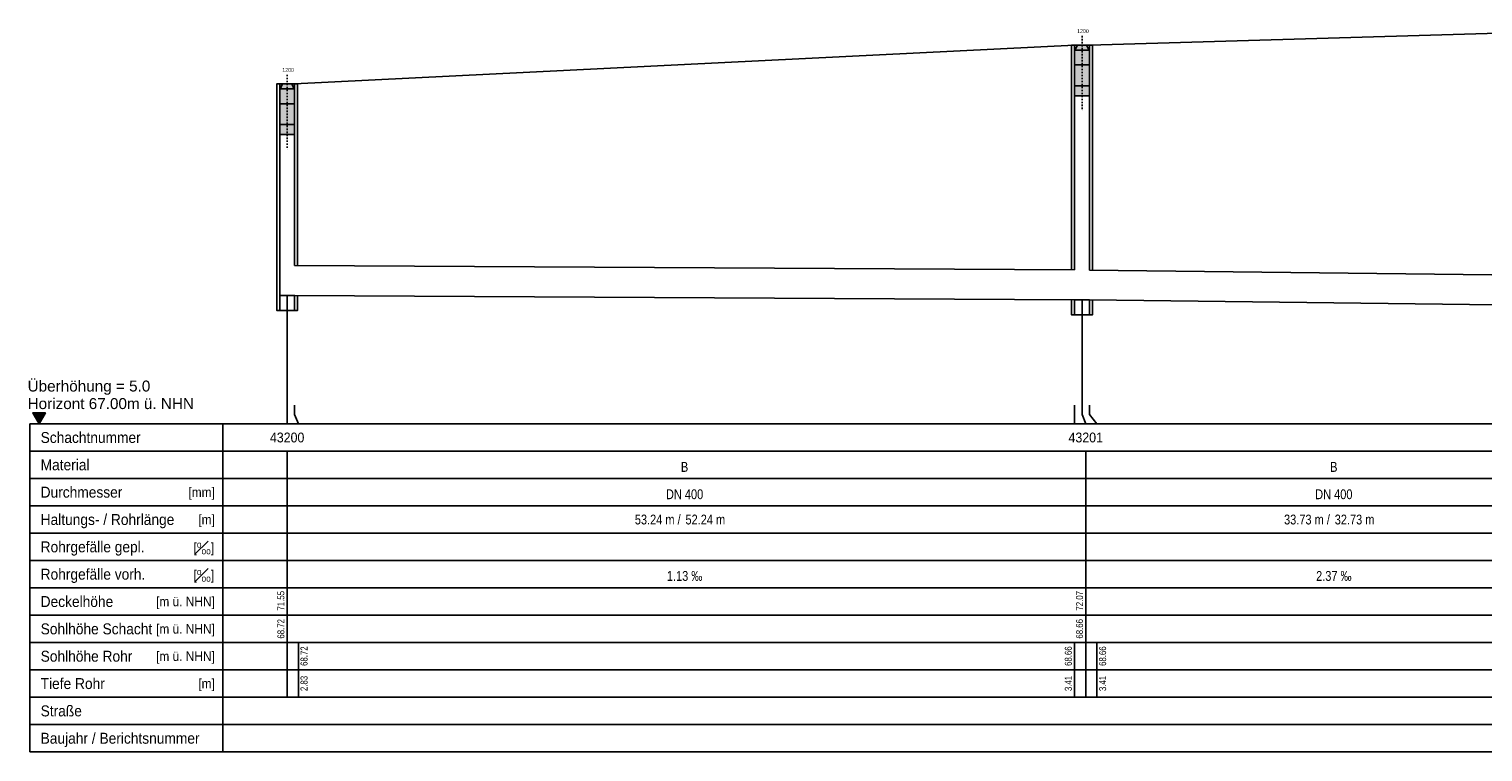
# Model space of a CAD drawing. Header units: metres. Extents: x 32415249 to 32416286, y 5721374 to 5722081.
# Tile 14 of 15: x 32416091 to 32416188, y 5722032 to 5722080. Entities that reach past the tile are written whole.
import ezdxf
from ezdxf.enums import TextEntityAlignment as Align

# ---------------------------------------------------------------- set-up
doc = ezdxf.new("R2010")
doc.units = ezdxf.units.M
doc.linetypes.add('AUSGEZOGEN', pattern=[0])
doc.linetypes.add('VERDECKT', pattern=[0.007, 0.004, -0.003])
doc.layers.get('0').update_dxf_attribs({"linetype": 'CONTINUOUS'})
for name, color, linetype in [('$SCHNITT', 3, 'AUSGEZOGEN'), ('$Schnitt_Cross', 7, 'CONTINUOUS'), ('$Schnitt_KM_Gelaende1', 7, 'CONTINUOUS'), ('$Schnitt_KM_Haltung', 7, 'CONTINUOUS'), ('$Schnitt_KM_Schacht', 7, 'CONTINUOUS'), ('$Schnitt_Pil', 7, 'CONTINUOUS'), ('$Schnitt_PilWarp', 7, 'CONTINUOUS'), ('$SCHNITTKopf', 7, 'AUSGEZOGEN')]:
    doc.layers.add(name, color=color, linetype=linetype)
doc.styles.add('arial', font='arial.ttf')
doc.styles.get("Standard").update_dxf_attribs({"font": 'arial.ttf', "width": 0.9})

# ---------------------------------------------------------------- blocks, each defined once
blk = doc.blocks.new('LAEN_Lippeverband_Bestand_k_KM1')
blk.add_line((0, -29.29), (0, -2.93))
blk = doc.blocks.new('LAEN_Lippeverband_Bestand_k_LL1')
at = {"color": 4}
blk.add_line((0, -29.29), (0, -23.43), dxfattribs=at)
blk = doc.blocks.new('LAEN_Lippeverband_Bestand_k_LM1')
blk.add_line((0, 0), (0, 0))
blk = doc.blocks.new('LAEN_Lippeverband_Bestand_k_LR1')
at = {"color": 4}
blk.add_line((0, -29.29), (0, -23.43), dxfattribs=at)
blk = doc.blocks.new('VCS_1200')
blk.add_hatch(color=144).paths.add_polyline_path([(1.22, 0), (-1.22, 0), (-2, -1.55), (-2, -13.55), (2, -13.55), (2, -1.55)])
at = {"linetype": 'VERDECKT'}
blk.add_line((0, 2.45), (0, -17.55), dxfattribs=at)
for p, q in [((-2, -1.31), (2, -1.31)), ((-2, -5.31), (2, -5.31)), ((-2, -10.87), (2, -10.87))]:
    blk.add_line(p, q)
blk.add_lwpolyline([(1.22, 0), (-1.22, 0), (-2, -1.55), (-2, -13.55), (2, -13.55), (2, -1.55)], close=True)
blk.add_attdef('TEXT', text='', height=1).set_placement((0.26, 2.96), align=Align.BOTTOM_CENTER)

msp = doc.modelspace()

# ---------------------------------------------------------------- hatches: boundary and pattern name
at = {"layer": '$SCHNITTKopf'}
msp.add_hatch(color=7, dxfattribs=at).paths.add_polyline_path([(32416091.776, 5722053.49), (32416092.199, 5722054.222), (32416091.353, 5722054.222)])
msp.add_hatch(color=7, dxfattribs=at).paths.add_polyline_path([(32416091.776, 5722053.49), (32416092.199, 5722054.222), (32416091.353, 5722054.222)])
msp.add_hatch(color=7, dxfattribs=at).paths.add_polyline_path([(32416091.776, 5722053.49), (32416092.199, 5722054.222), (32416091.353, 5722054.222)])
msp.add_hatch(color=7, dxfattribs=at).paths.add_polyline_path([(32416091.776, 5722053.49), (32416092.199, 5722054.222), (32416091.353, 5722054.222)])
msp.add_hatch(color=7, dxfattribs=at).paths.add_polyline_path([(32416091.776, 5722053.49), (32416092.199, 5722054.222), (32416091.353, 5722054.222)])
msp.add_hatch(color=7, dxfattribs=at).paths.add_polyline_path([(32416091.776, 5722053.49), (32416092.199, 5722054.222), (32416091.353, 5722054.222)])
msp.add_hatch(color=7, dxfattribs=at).paths.add_polyline_path([(32416091.776, 5722053.49), (32416092.199, 5722054.222), (32416091.353, 5722054.222)])

# ---------------------------------------------------------------- linework, layer by layer
at = {"layer": '$SCHNITT', "color": 3}
for p, q in [((32416104.075, 5722053.49), (32416285.848, 5722053.49)), ((32416104.075, 5722031.52), (32416285.848, 5722031.52))]:
    msp.add_line(p, q, dxfattribs=at)
at = {"layer": '$SCHNITT'}
for p, q in [((32416104.075, 5722051.659), (32416285.848, 5722051.659)), ((32416104.075, 5722049.828), (32416285.848, 5722049.828)), ((32416104.075, 5722047.998), (32416285.848, 5722047.998)), ((32416104.075, 5722046.167), (32416285.848, 5722046.167)), ((32416104.075, 5722044.336), (32416285.848, 5722044.336)), ((32416104.075, 5722042.505), (32416285.848, 5722042.505)), ((32416104.075, 5722040.674), (32416285.848, 5722040.674)), ((32416104.075, 5722038.843), (32416285.848, 5722038.843)), ((32416104.075, 5722037.013), (32416285.848, 5722037.013)), ((32416104.075, 5722035.182), (32416285.848, 5722035.182)), ((32416104.075, 5722033.351), (32416285.848, 5722033.351))]:
    msp.add_line(p, q, dxfattribs=at)
at = {"layer": '$Schnitt_KM_Gelaende1', "ltscale": 4}
msp.add_lwpolyline([(32416107.888, 5722076.25), (32416108.388, 5722076.25), (32416108.888, 5722076.25), (32416161.124, 5722078.85), (32416161.624, 5722078.85), (32416162.124, 5722078.85), (32416194.855, 5722079.8), (32416195.355, 5722079.8), (32416195.855, 5722079.8), (32416235.353, 5722079.25), (32416235.853, 5722079.25), (32416236.353, 5722079.25), (32416281.723, 5722078.84), (32416282.223, 5722078.84), (32416282.723, 5722078.84)], dxfattribs=at)
at = {"layer": '$Schnitt_KM_Haltung', "ltscale": 4}
for points in [[(32416108.888, 5722064.087), (32416161.124, 5722063.793)], [(32416108.888, 5722064.087), (32416161.124, 5722063.793)], [(32416162.124, 5722063.784), (32416194.855, 5722063.396)], [(32416162.124, 5722063.784), (32416194.855, 5722063.396)], [(32416108.888, 5722062.087), (32416161.124, 5722061.793)], [(32416108.888, 5722062.087), (32416161.124, 5722061.793)], [(32416162.124, 5722061.784), (32416194.855, 5722061.396)], [(32416162.124, 5722061.784), (32416194.855, 5722061.396)]]:
    msp.add_lwpolyline(points, dxfattribs=at)
at = {"layer": '$Schnitt_KM_Schacht', "ltscale": 4}
for points in [[(32416160.924, 5722063.794), (32416160.924, 5722078.85), (32416160.924, 5722078.85), (32416161.124, 5722078.85), (32416161.624, 5722078.85), (32416162.124, 5722078.85), (32416162.324, 5722078.85), (32416162.324, 5722078.85), (32416162.324, 5722063.782)], [(32416161.124, 5722063.793), (32416161.124, 5722078.85), (32416161.624, 5722078.85), (32416162.124, 5722078.85), (32416162.124, 5722063.784)], [(32416107.688, 5722062.093), (32416107.688, 5722076.25), (32416107.688, 5722076.25), (32416107.888, 5722076.25), (32416108.388, 5722076.25), (32416108.888, 5722076.25), (32416109.088, 5722076.25), (32416109.088, 5722076.25), (32416109.088, 5722064.086)], [(32416107.888, 5722062.093), (32416107.888, 5722076.25), (32416108.388, 5722076.25), (32416108.888, 5722076.25), (32416108.888, 5722064.087)], [(32416107.688, 5722062.093), (32416107.688, 5722061.087), (32416109.088, 5722061.087), (32416109.088, 5722062.086)], [(32416160.924, 5722061.794), (32416160.924, 5722060.784), (32416162.324, 5722060.784), (32416162.324, 5722061.782)]]:
    msp.add_lwpolyline(points, dxfattribs=at)
for points in [[(32416107.888, 5722062.093), (32416108.388, 5722062.09), (32416108.888, 5722062.087), (32416108.888, 5722061.087), (32416107.888, 5722061.087)], [(32416161.124, 5722061.793), (32416161.624, 5722061.79), (32416162.124, 5722061.784), (32416162.124, 5722060.784), (32416161.124, 5722060.784)]]:
    msp.add_lwpolyline(points, close=True, dxfattribs=at)
at = {"layer": '$Schnitt_Pil'}
for p, q in [((32416108.388, 5722053.49), (32416108.388, 5722062.09)), ((32416161.124, 5722053.49), (32416161.124, 5722054.74))]:
    msp.add_line(p, q, dxfattribs=at)
at = {"layer": '$Schnitt_Pil', "ltscale": 4}
for points in [[(32416161.624, 5722061.79), (32416161.624, 5722054.115), (32416161.874, 5722053.49)], [(32416108.888, 5722054.74), (32416108.888, 5722054.115), (32416109.138, 5722053.49)], [(32416162.124, 5722054.74), (32416162.124, 5722054.115), (32416162.624, 5722053.49)]]:
    msp.add_lwpolyline(points, dxfattribs=at)
at = {"layer": '$Schnitt_PilWarp', "ltscale": 4}
for points in [[(32416108.888, 5722054.115), (32416109.138, 5722053.49)], [(32416161.624, 5722054.115), (32416161.874, 5722053.49)], [(32416162.124, 5722054.115), (32416162.624, 5722053.49)]]:
    msp.add_lwpolyline(points, dxfattribs=at)
at = {"layer": '$SCHNITTKopf', "color": 3}
for p, q in [((32416091.163, 5722053.49), (32416091.163, 5722051.659)), ((32416091.163, 5722053.49), (32416104.075, 5722053.49)), ((32416091.163, 5722051.659), (32416091.163, 5722049.828)), ((32416091.163, 5722049.828), (32416091.163, 5722047.998)), ((32416091.163, 5722047.998), (32416091.163, 5722046.167)), ((32416091.163, 5722046.167), (32416091.163, 5722044.336)), ((32416091.163, 5722044.336), (32416091.163, 5722042.505)), ((32416091.163, 5722042.505), (32416091.163, 5722040.674)), ((32416091.163, 5722040.674), (32416091.163, 5722038.843)), ((32416091.163, 5722038.843), (32416091.163, 5722037.013)), ((32416091.163, 5722035.182), (32416091.163, 5722037.013)), ((32416091.163, 5722035.182), (32416091.163, 5722033.351)), ((32416091.163, 5722033.351), (32416091.163, 5722031.52)), ((32416091.163, 5722031.52), (32416104.075, 5722031.52))]:
    msp.add_line(p, q, dxfattribs=at)
at = {"layer": '$SCHNITTKopf'}
for p, q in [((32416091.163, 5722051.659), (32416104.075, 5722051.659)), ((32416091.163, 5722049.828), (32416104.075, 5722049.828)), ((32416091.163, 5722047.998), (32416104.075, 5722047.998)), ((32416091.163, 5722046.167), (32416104.075, 5722046.167)), ((32416091.163, 5722044.336), (32416104.075, 5722044.336)), ((32416091.163, 5722042.505), (32416104.075, 5722042.505)), ((32416091.163, 5722040.674), (32416104.075, 5722040.674)), ((32416091.163, 5722038.843), (32416104.075, 5722038.843)), ((32416091.163, 5722037.013), (32416104.075, 5722037.013)), ((32416091.163, 5722035.182), (32416104.075, 5722035.182)), ((32416091.163, 5722033.351), (32416104.075, 5722033.351))]:
    msp.add_line(p, q, dxfattribs=at)
at = {"layer": '$SCHNITTKopf', "color": 7}
msp.add_lwpolyline([(32416091.776, 5722053.49), (32416092.199, 5722054.222), (32416091.353, 5722054.222)], close=True, dxfattribs=at)
at = {"color": 3}
msp.add_line((32416104.075, 5722031.52), (32416104.075, 5722053.49), dxfattribs=at)

# ---------------------------------------------------------------- block references
at = {"layer": '$SCHNITT', "xscale": 0.625, "yscale": 0.625, "zscale": 0.625}
for name, p in [('LAEN_Lippeverband_Bestand_k_LM1', (32416135.006, 5722053.49)), ('LAEN_Lippeverband_Bestand_k_LM1', (32416178.49, 5722053.49)), ('LAEN_Lippeverband_Bestand_k_KM1', (32416108.388, 5722053.49)), ('LAEN_Lippeverband_Bestand_k_KM1', (32416161.874, 5722053.49)), ('LAEN_Lippeverband_Bestand_k_LL1', (32416109.138, 5722053.49)), ('LAEN_Lippeverband_Bestand_k_LR1', (32416161.124, 5722053.49)), ('LAEN_Lippeverband_Bestand_k_LL1', (32416162.624, 5722053.49))]:
    msp.add_blockref(name, p, dxfattribs=at)
at = {"layer": '$Schnitt_Cross', "xscale": 0.25, "yscale": 0.25, "zscale": 0.25}
for p in [(32416161.624, 5722078.85), (32416108.388, 5722076.25)]:
    msp.add_blockref('VCS_1200', p, dxfattribs=at).add_auto_attribs({'TEXT': '1200'})

# ---------------------------------------------------------------- texts
at = {"layer": '$SCHNITT', "style": 'arial'}
for s, height, width, p in [('43200', 0.6591, 0.9, (32416108.388, 5722052.575)), ('43201', 0.6591, 0.9, (32416161.874, 5722052.575)), ('B', 0.659, 0.8, (32416135.006, 5722050.604)), ('B', 0.659, 0.8, (32416178.49, 5722050.604)), ('DN 400', 0.6591, 0.8, (32416135.006, 5722048.774)), ('DN 400', 0.6591, 0.8, (32416178.49, 5722048.774)), ('1.13 ‰', 0.6591, 0.8, (32416135.006, 5722043.304)), ('2.37 ‰', 0.6591, 0.8, (32416178.49, 5722043.304))]:
    msp.add_text(s, height=height, dxfattribs=dict(at, width=width)).set_placement(p, align=Align.MIDDLE_CENTER)
at = {"layer": '$SCHNITT', "style": 'arial', "width": 0.8}
for s, p in [('53.24 m / ', (32416134.948, 5722047.082)), ('33.73 m / ', (32416178.431, 5722047.082))]:
    msp.add_text(s, height=0.6591, dxfattribs=at).set_placement(p, align=Align.MIDDLE_RIGHT)
for s, p in [('52.24 m', (32416135.065, 5722047.082)), ('32.73 m', (32416178.548, 5722047.082))]:
    msp.add_text(s, height=0.6591, dxfattribs=at).set_placement(p, align=Align.MIDDLE_LEFT)
for s, p in [('71.55', (32416108.344, 5722041.64)), ('72.07', (32416161.831, 5722041.64)), ('68.72', (32416108.344, 5722039.762)), ('68.66', (32416161.831, 5722039.762)), ('68.72', (32416109.893, 5722037.934)), ('68.66', (32416161.081, 5722037.934)), ('68.66', (32416163.38, 5722037.934)), ('2.83', (32416109.893, 5722036.103)), ('3.41', (32416161.081, 5722036.103)), ('3.41', (32416163.38, 5722036.103))]:
    msp.add_text(s, height=0.4688, rotation=90, dxfattribs=at).set_placement(p, align=Align.BOTTOM_CENTER)
at = {"layer": '$SCHNITTKopf', "color": 7, "style": 'arial'}
for s, p in [('Überhöhung = 5.0', (32416091.005, 5722055.434)), ('Horizont 67.00m ü. NHN', (32416091.005, 5722054.259))]:
    msp.add_text(s, height=0.73233, dxfattribs=at).set_placement(p, align=Align.BOTTOM_LEFT)
at = {"layer": '$SCHNITTKopf', "color": 7, "style": 'arial', "width": 0.9}
for s, height, p in [('Schachtnummer', 0.73233, (32416091.878, 5722052.575)), ('Material', 0.7323, (32416091.878, 5722050.744)), ('Durchmesser', 0.73233, (32416091.878, 5722048.913)), ('Haltungs- / Rohrlänge', 0.73233, (32416091.878, 5722047.082)), ('Rohrgefälle gepl.', 0.73233, (32416091.878, 5722045.251)), ('Rohrgefälle vorh.', 0.73233, (32416091.878, 5722043.42)), ('Deckelhöhe', 0.7323, (32416091.878, 5722041.59)), ('Sohlhöhe Schacht', 0.73233, (32416091.878, 5722039.759)), ('Sohlhöhe Rohr', 0.73233, (32416091.878, 5722037.928)), ('Tiefe Rohr', 0.7323, (32416091.878, 5722036.097)), ('Straße', 0.7323, (32416091.878, 5722034.266)), ('Baujahr / Berichtsnummer', 0.73233, (32416091.878, 5722032.436))]:
    msp.add_text(s, height=height, dxfattribs=at).set_placement(p, align=Align.MIDDLE_LEFT)
at = {"layer": '$SCHNITTKopf', "color": 1, "style": 'arial', "width": 0.9}
for s, p in [('[mm]', (32416103.545, 5722048.913)), ('[m]', (32416103.545, 5722047.082)), ('[m ü. NHN]', (32416103.545, 5722041.59)), ('[m ü. NHN]', (32416103.545, 5722039.759)), ('[m ü. NHN]', (32416103.545, 5722037.928)), ('[m]', (32416103.545, 5722036.097))]:
    msp.add_text(s, height=0.6328, dxfattribs=at).set_placement(p, align=Align.MIDDLE_RIGHT)
at = {"layer": '$SCHNITTKopf', "color": 1, "char_height": 0.63281, "width": 3.53045, "attachment_point": 6, "style": 'arial'}
for insert in [(32416103.495, 5722045.162), (32416103.495, 5722043.331)]:
    msp.add_mtext('\\A1;{\\W0.9;[\\H0.7x;\\So#oo;\\H1.4286x;]}', dxfattribs=dict(at, insert=insert))

doc.saveas('drawing.dxf')
